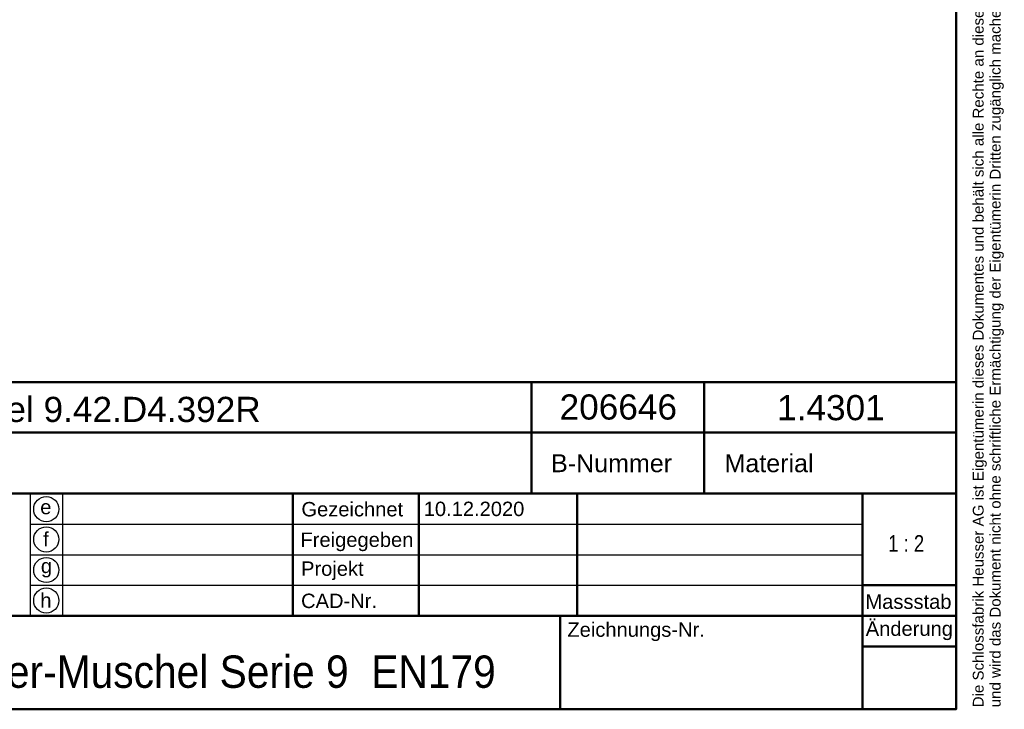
# Model space of a CAD drawing. Header units: millimetres. Extents: x 20 to 833, y 20 to 574.
# Tile 12 of 19: x 560 to 833, y 20 to 212. Entities that reach past the tile are written whole.
import ezdxf
from ezdxf.enums import TextEntityAlignment as Align

# ---------------------------------------------------------------- set-up
doc = ezdxf.new("R2010")
doc.units = ezdxf.units.MM
doc.header["$LTSCALE"] = 2
for name, color, linetype, lineweight in [('Skizziergeometrie(DIN)', 7, 'Continuous', 50), ('Skizzierlinie(DIN)', 7, 'Continuous', 25), ('Symbole(DIN)', 7, 'Continuous', 25)]:
    doc.layers.add(name, color=color, linetype=linetype, lineweight=lineweight)
doc.styles.add('Aktuell-DIN', font='arial.ttf')
doc.styles.add('Textstil10', font='arial.ttf')
doc.styles.add('Textstil41', font='arial.ttf', dxfattribs={"width": 0.8})
doc.styles.add('Textstil83', font='arial.ttf', dxfattribs={"width": 0.8})

# ---------------------------------------------------------------- blocks, each defined once
blk = doc.blocks.new('Ränder Standardrahmen')
at = {"layer": 'Skizziergeometrie(DIN)', "flags": 128}
blk.add_lwpolyline([(10, 10), (10, 287), (410, 287), (410, 10), (10, 10)], dxfattribs=at)
blk = doc.blocks.new('Schriftfelder Heusser')
at = {"layer": 'Skizziergeometrie(DIN)'}
for p, q in [((101, 236.92), (291, 236.92)), ((232, 229.92), (232, 236.92)), ((256, 229.92), (256, 236.92)), ((291, 236.92), (291, 229.92)), ((101, 229.92), (291, 229.92)), ((232, 229.92), (232, 221.42)), ((256, 229.92), (256, 221.42)), ((291, 229.92), (291, 191.42)), ((101, 221.42), (291, 221.42)), ((198.85, 221.42), (198.85, 204.42)), ((216.35, 221.42), (216.35, 204.42)), ((238.35, 221.42), (238.35, 204.42)), ((278, 221.42), (278, 191.42)), ((278, 208.67), (291, 208.67)), ((101, 204.42), (291, 204.42)), ((236, 204.42), (236, 191.42)), ((278, 200.17), (291, 200.17)), ((291, 191.42), (101, 191.42))]:
    blk.add_line(p, q, dxfattribs=at)
at = {"layer": 'Skizzierlinie(DIN)'}
for p, q in [((162.35, 221.42), (162.35, 204.42)), ((166.85, 221.42), (166.85, 204.42)), ((162.35, 217.17), (278, 217.17)), ((162.35, 212.92), (278, 212.92)), ((162.35, 208.67), (278, 208.67))]:
    blk.add_line(p, q, dxfattribs=at)
for centre in [(164.6, 219.25), (164.6, 215.04), (164.6, 210.79), (164.6, 206.54)]:
    blk.add_circle(centre, 1.75, dxfattribs=at)
at = {"layer": 'Symbole(DIN)', "color": 7, "insert": (293.33, 191.7), "char_height": 1.5, "width": 182.3003, "attachment_point": 1, "rotation": 90, "line_spacing_factor": 0.944221, "style": 'Aktuell-DIN'}
blk.add_mtext('\\fArial|b0|i0;\\H1.5000;Die Schlossfabrik Heusser AG ist Eigentümerin dieses Dokumentes und behält sich alle Rechte an diesem und dem dargestellten Gegenstand vor. Der Empfänger anerkennt diese Rechte\\Pund wird das Dokument nicht ohne schriftliche Ermächtigung der Eigentümerin Dritten zugänglich machen oder zu anderen Zwecken verwenden, zu dem es ihm übergeben worden ist.\\P ', dxfattribs=at)
at = {"layer": 'Symbole(DIN)', "color": 179, "true_color": 0x262659, "style": 'Aktuell-DIN'}
for s, insert, char_height, attachment_point in [('B-Nummer', (234.74, 225.62), 2.489, 4), ('Material', (265.02, 225.62), 2.489, 5), ('\\fArial|b0|i0;Gezeichnet', (200.05, 219.23), 2, 4), ('\\fArial|b0|i0;e', (164.54, 219.53), 2, 5), ('\\fArial|b0|i0;f', (164.55, 215.06), 2, 5), ('\\fArial|b0|i0;Freigegeben', (199.92, 216), 2, 1), ('\\fArial|b0|i0;Projekt', (200, 211.98), 2, 1), ('\\fArial|b0|i0;g', (164.63, 211.05), 2, 5), ('\\fArial|b0|i0;h', (164.55, 206.57), 2, 5), ('\\fArial|b0|i0;CAD-Nr.', (200, 207.5), 2, 1), ('\\fArial|b0|i0;\\H2.0000;Massstab', (284.39, 206.37), 2, 5), ('\\fArial|b0|i0;Zeichnungs-Nr.', (237, 203.5), 2, 1)]:
    blk.add_mtext(s, dxfattribs=dict(at, insert=insert, char_height=char_height, attachment_point=attachment_point))
at = {"layer": 'Symbole(DIN)', "color": 179, "true_color": 0x262659, "insert": (284.51, 202.33), "char_height": 2, "width": 12.1143, "attachment_point": 5, "style": 'Aktuell-DIN'}
blk.add_mtext('\\fArial|b0|i0;Änderung', dxfattribs=at)
at = {"layer": 'Symbole(DIN)', "color": 7, "insert": (143.1, 196.62), "char_height": 4.5, "width": 90.18, "attachment_point": 4, "style": 'Aktuell-DIN'}
blk.add_mtext('\\fArial|b0|i0;\\W0.90;\\H4.5000;Heusser-Muschel Serie 9  EN179', dxfattribs=at)
at = {"layer": 'Symbole(DIN)', "color": 179, "true_color": 0x262659, "style": 'Textstil10'}
blk.add_attdef('ERSTELLUNGSDATUM_001', (217.04, 218.29), '', height=2, dxfattribs=at)
at = {"layer": 'Symbole(DIN)', "color": 179, "true_color": 0x262659}
for tag, height, style, p in [('AUTOR', 2.49, 'Aktuell-DIN', (240.03, 219.26)), ('KONTROLLDATUM', 2, 'Textstil10', (217.42, 215.04)), ('KONTROLLIERT_VON', 2, 'Textstil10', (239.98, 215.05))]:
    blk.add_attdef(tag, text='', height=height, dxfattribs=dict(at, style=style)).set_placement(p, align=Align.MIDDLE_LEFT)
at = {"layer": 'Symbole(DIN)', "color": 7, "style": 'Textstil83', "width": 0.8}
blk.add_attdef('Anfänglicher_Ansichtsmaßstab_001', (281.57, 213.34), '', height=2.3, dxfattribs=at)
at = {"layer": 'Symbole(DIN)', "color": 179, "true_color": 0x262659, "style": 'Textstil10'}
blk.add_attdef('PROJEKT', text='', height=2, dxfattribs=at).set_placement((217.77, 209.72), align=Align.BOTTOM_LEFT)
at = {"layer": 'Symbole(DIN)', "color": 7, "style": 'Textstil41', "width": 0.8}
blk.add_attdef('STATUS', text='', height=5, dxfattribs=at).set_placement((284.53, 195.86), align=Align.MIDDLE_CENTER)

msp = doc.modelspace()

# ---------------------------------------------------------------- block references
at = {"xscale": 2, "yscale": 2, "zscale": 2}
msp.add_blockref('Ränder Standardrahmen', (0, 0), dxfattribs=at)
msp.add_blockref('Schriftfelder Heusser', (238, -362.833), dxfattribs=at).add_auto_attribs({'ERSTELLUNGSDATUM_001': '10.12.2020', 'Anfänglicher_Ansichtsmaßstab_001': '1 : 2'})

# ---------------------------------------------------------------- texts
at = {"layer": 'Symbole(DIN)', "color": 7, "char_height": 7, "attachment_point": 1, "style": 'Aktuell-DIN'}
for s, insert, width in [('{\\fArial|b0|i0;\\H7.0000;Heusser-Muschel 9.42.D4.392R}', (487.659, 106.906), 139.13033), ('{\\fArial|b0|i0;\\H7.0000;206646}', (709.83, 107.58), 32.62043), ('{\\fArial|b0|i0;\\H7.0000;1.4301}', (770.274, 107.401), 29.89939)]:
    msp.add_mtext(s, dxfattribs=dict(at, insert=insert, width=width))

doc.saveas('drawing.dxf')
